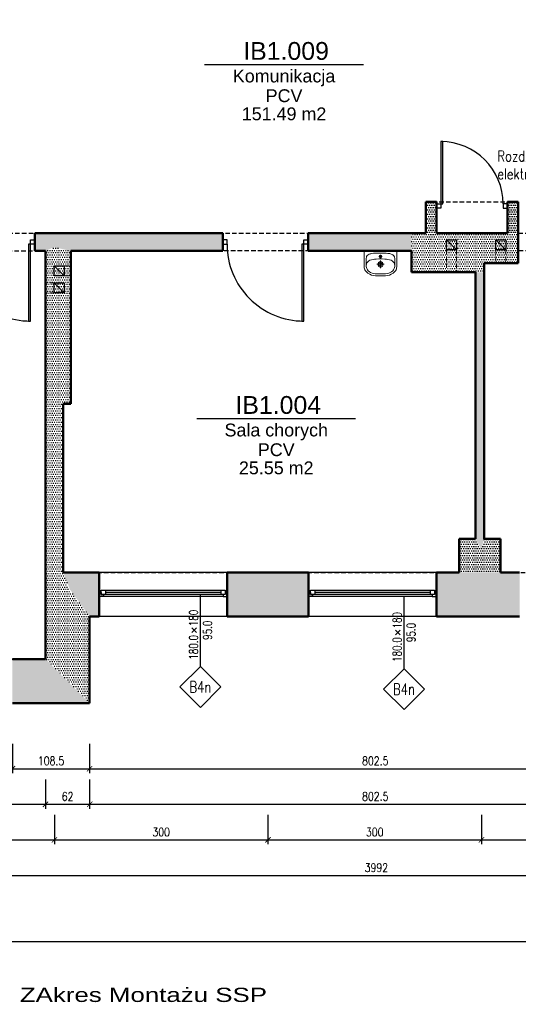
# Model space of a CAD drawing. Header units: millimetres. Extents: x 509 to 7952, y 243 to 5804.
# Tile 14 of 54: x 3156 to 3857, y 243 to 1627. Entities that reach past the tile are written whole.
import ezdxf
from ezdxf.enums import TextEntityAlignment as Align

# ---------------------------------------------------------------- set-up
doc = ezdxf.new("R2010")
doc.units = ezdxf.units.MM
doc.linetypes.add('HIDDEN', pattern=[9.525, 6.35, -3.175])
for name, color, linetype in [('OPISY', 3, 'Continuous'), ('WK-Drzwi', 9, 'Continuous'), ('WK-EtykOkna', 11, 'Continuous'), ('WK-EtykPow', 173, 'Continuous'), ('WK-Okna', 143, 'Continuous'), ('WK-Opisy', 143, 'Continuous'), ('WK-Wentylacja', 2, 'Continuous'), ('WK-Wymiary', 8, 'Continuous'), ('WK-Ściany', 7, 'Continuous'), ('WK-Ściany istniejące', 7, 'Continuous')]:
    doc.layers.add(name, color=color, linetype=linetype)
doc.layers.add('WK-INSTALACJE WODKAN', color=170, linetype='Continuous', lineweight=5)
doc.layers.add('WK-widok', color=8, linetype='Continuous', lineweight=0)
doc.layers.add('WK-Pomieszczenia', color=173, linetype='Continuous', plot=False)
doc.styles.add('Arial', font='micross.ttf', dxfattribs={"width": 0.9})
doc.styles.add('RomanS-Narrow', font='romans.shx', dxfattribs={"width": 0.8})
doc.styles.add('TAB_Simplex', font='simplex.shx', dxfattribs={"width": 0.8})
doc.dimstyles.new('AEC Dimension 1-50', dxfattribs={"dimtxt": 12, "dimasz": 0.075, "dimexe": 6.25, "dimexo": 0, "dimgap": 5, "dimtad": 1, "dimdec": 1, "dimrnd": 0.5, "dimzin": 9, "dimdsep": 46, "dimtxsty": 'RomanS-Narrow', "dimblk": 'ARCHTICK', "dimcen": 0.125, "dimdle": 3.125, "dimclrd": 8, "dimclre": 8, "dimclrt": 256, "dimadec": 1, "dimazin": 0, "dimtfac": 1, "dimtdec": 1, "dimtmove": 2, "dimatfit": 2, "dimfxl": 0, "dimtolj": 1, "dimtzin": 0, "dimarcsym": 0})
pattern_1 = [(360, (534.9164, 699.143), (1.5875, 3.175), [0, -3.175])]
pattern_2 = [(0, (534.9164, 699.143), (1.5875, 3.175), [0, -3.175])]

# ---------------------------------------------------------------- blocks, each defined once
blk = doc.blocks.new('J50a')
for p, q in [((20.9, 0), (-20.9, 0)), ((-23, -2.1), (-23, -21)), ((-20, -21), (-20, -10.2)), ((2.5, -7.7), (-2.5, -7.7)), ((0, -10.1), (0, -5.2)), ((0, -24), (0, -13.5)), ((20, -10.2), (20, -21)), ((23, -21), (23, -2.1)), ((-5.3, -18.7), (5.3, -18.7))]:
    blk.add_line(p, q)
at = {"flags": 128}
for points in [[(-20.9, 0, 0.056329), (-22.2, -0.1, 0.274623), (-22.8, -0.7, 0.078029), (-23, -2.1, 0.987626)], [(20.9, 0, -0.056329), (22.2, -0.1, -0.274623), (22.8, -0.7, -0.078029), (23, -2.1, -0.987626)], [(-20, -10.2, -0.104891), (-19.5, -7.9, -0.153237), (-17.1, -5.3, -0.096443), (-12.1, -3.6, -0.04719), (-3.1, -3), (-2.7, -3, 0.009116), (2.7, -3), (3.1, -3, -0.053543), (12.9, -3.7, -0.091574), (17.4, -5.5, -0.166964), (19.7, -8.4, -0.062926), (20, -10.2, -1.040135)], [(-23, -21, 0.111521), (-21.8, -26.3, 0.123014), (-17.6, -31.3, 0.141312), (-7.1, -34.8, 0.026087), (7.1, -34.8, 0.141312), (17.6, -31.3, 0.123014), (21.8, -26.3, 0.111521), (23, -21)]]:
    blk.add_lwpolyline(points, format="xyb", dxfattribs=at)
blk.add_lwpolyline([(13.8, -30.3, 0.212121), (19.3, -24.8, 0.157769), (19.7, -18.5, 0.270169), (14.8, -13, 0.074819), (6, -11.4), (6, -11.4), (2.2, -11.2), (-2.2, -11.2), (-6, -11.4), (-6, -11.4, 0.074819), (-14.8, -13, 0.270169), (-19.7, -18.5, 0.157769), (-19.3, -24.8, 0.212121), (-13.8, -30.3, 0.110292), (-5, -32), (0, -32), (5, -32, 0.110292)], format="xyb", close=True, dxfattribs=at)
for centre, radius in [((0, -7.7), 1.73), ((0, -18.7), 3.78), ((0, -18.7), 2.33)]:
    blk.add_circle(centre, radius)
blk = doc.blocks.new('WK_Pow_tag_01_50')
at = {"color": 0, "linetype": 'ByBlock'}
blk.add_line((-2.789, 0), (2.789, 0), dxfattribs=at)
at = {"color": 0, "linetype": 'ByBlock', "style": 'Arial'}
for tag, height, p in [('POWIERZCHNIE:NUMERAUTO', 0.625, (0.071, 0.482)), ('POWIERZCHNIE:NAZWA', 0.45, (0, -0.455)), ('POWIERZCHNIE_WYKOŃCZENIE:POSADZKA', 0.45, (0, -1.091)), ('POWIERZCHNIE_STYL:POWOBLICZ', 0.45, (0, -1.728))]:
    blk.add_attdef(tag, text='', height=height, dxfattribs=at).set_placement(p, align=Align.MIDDLE)
blk = doc.blocks.new('_ArchTick')
at = {"color": 0, "linetype": 'ByBlock', "const_width": 15}
blk.add_lwpolyline([(-50, -50), (50, 50)], dxfattribs=at)
blk = doc.blocks.new('*D815')
at = {"layer": 'Defpoints', "color": 0}
for p in [(3146, 609.1), (3254.4, 609.1), (3254.4, 574.1)]:
    blk.add_point(p, dxfattribs=at)
at = {"layer": 'WK-Wymiary', "color": 8, "linetype": 'Continuous', "lineweight": -2, "ltscale": 1.3}
for p, q in [((3146, 609.1), (3146, 567.9)), ((3254.4, 609.1), (3254.4, 567.9)), ((3142.9, 574.1), (3257.5, 574.1))]:
    blk.add_line(p, q, dxfattribs=at)
at = {"layer": 'WK-Wymiary', "color": 8, "linetype": 'ByBlock', "lineweight": -2, "xscale": 0.075, "yscale": 0.075, "zscale": 0.075, "rotation": 180}
blk.add_blockref('_ArchTick', (3146, 574.1), dxfattribs=at)
at = {"layer": 'WK-Wymiary', "color": 8, "linetype": 'ByBlock', "lineweight": -2, "xscale": 0.075, "yscale": 0.075, "zscale": 0.075}
blk.add_blockref('_ArchTick', (3254.4, 574.1), dxfattribs=at)
at = {"layer": 'WK-Wymiary', "lineweight": -3, "insert": (3200.2, 585.1), "char_height": 12, "attachment_point": 5, "style": 'RomanS-Narrow'}
blk.add_mtext('\\A1;\\A1;108.5', dxfattribs=at)
blk = doc.blocks.new('*D816')
at = {"layer": 'Defpoints', "color": 0}
for p in [(3254.4, 609.1), (4056.9, 609.1), (4056.9, 574.1)]:
    blk.add_point(p, dxfattribs=at)
at = {"layer": 'WK-Wymiary', "color": 8, "linetype": 'Continuous', "lineweight": -2, "ltscale": 1.3}
for p, q in [((3254.4, 609.1), (3254.4, 567.9)), ((4056.9, 609.1), (4056.9, 567.9)), ((3251.2, 574.1), (4060, 574.1))]:
    blk.add_line(p, q, dxfattribs=at)
at = {"layer": 'WK-Wymiary', "color": 8, "linetype": 'ByBlock', "lineweight": -2, "xscale": 0.075, "yscale": 0.075, "zscale": 0.075, "rotation": 180}
blk.add_blockref('_ArchTick', (3254.4, 574.1), dxfattribs=at)
at = {"layer": 'WK-Wymiary', "color": 8, "linetype": 'ByBlock', "lineweight": -2, "xscale": 0.075, "yscale": 0.075, "zscale": 0.075}
blk.add_blockref('_ArchTick', (4056.9, 574.1), dxfattribs=at)
at = {"layer": 'WK-Wymiary', "lineweight": -3, "insert": (3655.6, 585.1), "char_height": 12, "attachment_point": 5, "style": 'RomanS-Narrow'}
blk.add_mtext('\\A1;\\A1;802.5', dxfattribs=at)
blk = doc.blocks.new('*D835')
at = {"layer": 'Defpoints', "color": 0}
for p in [(2936.1, 559.1), (3192.4, 559.1), (3192.4, 524.1)]:
    blk.add_point(p, dxfattribs=at)
at = {"layer": 'WK-Wymiary', "color": 8, "linetype": 'Continuous', "lineweight": -2, "ltscale": 1.3}
for p, q in [((2936.1, 559.1), (2936.1, 517.9)), ((3192.4, 559.1), (3192.4, 517.9)), ((2933, 524.1), (3195.5, 524.1))]:
    blk.add_line(p, q, dxfattribs=at)
at = {"layer": 'WK-Wymiary', "color": 8, "linetype": 'ByBlock', "lineweight": -2, "xscale": 0.075, "yscale": 0.075, "zscale": 0.075, "rotation": 180}
blk.add_blockref('_ArchTick', (2936.1, 524.1), dxfattribs=at)
at = {"layer": 'WK-Wymiary', "color": 8, "linetype": 'ByBlock', "lineweight": -2, "xscale": 0.075, "yscale": 0.075, "zscale": 0.075}
blk.add_blockref('_ArchTick', (3192.4, 524.1), dxfattribs=at)
at = {"layer": 'WK-Wymiary', "lineweight": -3, "insert": (3064.2, 535.1), "char_height": 12, "attachment_point": 5, "style": 'RomanS-Narrow'}
blk.add_mtext('\\A1;\\A1;256.5', dxfattribs=at)
blk = doc.blocks.new('*D836')
at = {"layer": 'Defpoints', "color": 0}
for p in [(3192.4, 559.1), (3254.4, 559.1), (3254.4, 524.1)]:
    blk.add_point(p, dxfattribs=at)
at = {"layer": 'WK-Wymiary', "color": 8, "linetype": 'Continuous', "lineweight": -2, "ltscale": 1.3}
for p, q in [((3192.4, 559.1), (3192.4, 517.9)), ((3254.4, 559.1), (3254.4, 517.9)), ((3189.2, 524.1), (3257.5, 524.1))]:
    blk.add_line(p, q, dxfattribs=at)
at = {"layer": 'WK-Wymiary', "color": 8, "linetype": 'ByBlock', "lineweight": -2, "xscale": 0.075, "yscale": 0.075, "zscale": 0.075, "rotation": 180}
blk.add_blockref('_ArchTick', (3192.4, 524.1), dxfattribs=at)
at = {"layer": 'WK-Wymiary', "color": 8, "linetype": 'ByBlock', "lineweight": -2, "xscale": 0.075, "yscale": 0.075, "zscale": 0.075}
blk.add_blockref('_ArchTick', (3254.4, 524.1), dxfattribs=at)
at = {"layer": 'WK-Wymiary', "lineweight": -3, "insert": (3223.4, 535.1), "char_height": 12, "attachment_point": 5, "style": 'RomanS-Narrow'}
blk.add_mtext('\\A1;\\A1;62', dxfattribs=at)
blk = doc.blocks.new('*D837')
at = {"layer": 'Defpoints', "color": 0}
for p in [(3254.4, 559.1), (4056.9, 559.1), (4056.9, 524.1)]:
    blk.add_point(p, dxfattribs=at)
at = {"layer": 'WK-Wymiary', "color": 8, "linetype": 'Continuous', "lineweight": -2, "ltscale": 1.3}
for p, q in [((3254.4, 559.1), (3254.4, 517.9)), ((4056.9, 559.1), (4056.9, 517.9)), ((3251.2, 524.1), (4060, 524.1))]:
    blk.add_line(p, q, dxfattribs=at)
at = {"layer": 'WK-Wymiary', "color": 8, "linetype": 'ByBlock', "lineweight": -2, "xscale": 0.075, "yscale": 0.075, "zscale": 0.075, "rotation": 180}
blk.add_blockref('_ArchTick', (3254.4, 524.1), dxfattribs=at)
at = {"layer": 'WK-Wymiary', "color": 8, "linetype": 'ByBlock', "lineweight": -2, "xscale": 0.075, "yscale": 0.075, "zscale": 0.075}
blk.add_blockref('_ArchTick', (4056.9, 524.1), dxfattribs=at)
at = {"layer": 'WK-Wymiary', "lineweight": -3, "insert": (3655.6, 535.1), "char_height": 12, "attachment_point": 5, "style": 'RomanS-Narrow'}
blk.add_mtext('\\A1;\\A1;802.5', dxfattribs=at)
blk = doc.blocks.new('*D848')
at = {"layer": 'Defpoints', "color": 0}
for p in [(2910, 509.1), (3204.9, 509.1), (3204.9, 474.1)]:
    blk.add_point(p, dxfattribs=at)
at = {"layer": 'WK-Wymiary', "color": 8, "linetype": 'Continuous', "lineweight": -2, "ltscale": 1.3}
for p, q in [((2910, 509.1), (2910, 467.9)), ((3204.9, 509.1), (3204.9, 467.9)), ((2906.9, 474.1), (3208, 474.1))]:
    blk.add_line(p, q, dxfattribs=at)
at = {"layer": 'WK-Wymiary', "color": 8, "linetype": 'ByBlock', "lineweight": -2, "xscale": 0.075, "yscale": 0.075, "zscale": 0.075, "rotation": 180}
blk.add_blockref('_ArchTick', (2910, 474.1), dxfattribs=at)
at = {"layer": 'WK-Wymiary', "color": 8, "linetype": 'ByBlock', "lineweight": -2, "xscale": 0.075, "yscale": 0.075, "zscale": 0.075}
blk.add_blockref('_ArchTick', (3204.9, 474.1), dxfattribs=at)
at = {"layer": 'WK-Wymiary', "lineweight": -3, "insert": (3057.4, 485.1), "char_height": 12, "attachment_point": 5, "style": 'RomanS-Narrow'}
blk.add_mtext('\\A1;\\A1;295', dxfattribs=at)
blk = doc.blocks.new('*D849')
at = {"layer": 'Defpoints', "color": 0}
for p in [(3204.9, 509.1), (3504.9, 509.1), (3504.9, 474.1)]:
    blk.add_point(p, dxfattribs=at)
at = {"layer": 'WK-Wymiary', "color": 8, "linetype": 'Continuous', "lineweight": -2, "ltscale": 1.3}
for p, q in [((3204.9, 509.1), (3204.9, 467.9)), ((3504.9, 509.1), (3504.9, 467.9)), ((3201.7, 474.1), (3508, 474.1))]:
    blk.add_line(p, q, dxfattribs=at)
at = {"layer": 'WK-Wymiary', "color": 8, "linetype": 'ByBlock', "lineweight": -2, "xscale": 0.075, "yscale": 0.075, "zscale": 0.075, "rotation": 180}
blk.add_blockref('_ArchTick', (3204.9, 474.1), dxfattribs=at)
at = {"layer": 'WK-Wymiary', "color": 8, "linetype": 'ByBlock', "lineweight": -2, "xscale": 0.075, "yscale": 0.075, "zscale": 0.075}
blk.add_blockref('_ArchTick', (3504.9, 474.1), dxfattribs=at)
at = {"layer": 'WK-Wymiary', "lineweight": -3, "insert": (3354.9, 485.1), "char_height": 12, "attachment_point": 5, "style": 'RomanS-Narrow'}
blk.add_mtext('\\A1;\\A1;300', dxfattribs=at)
blk = doc.blocks.new('*D850')
at = {"layer": 'Defpoints', "color": 0}
for p in [(3504.9, 509.1), (3804.9, 509.1), (3804.9, 474.1)]:
    blk.add_point(p, dxfattribs=at)
at = {"layer": 'WK-Wymiary', "color": 8, "linetype": 'Continuous', "lineweight": -2, "ltscale": 1.3}
for p, q in [((3504.9, 509.1), (3504.9, 467.9)), ((3804.9, 509.1), (3804.9, 467.9)), ((3501.7, 474.1), (3808, 474.1))]:
    blk.add_line(p, q, dxfattribs=at)
at = {"layer": 'WK-Wymiary', "color": 8, "linetype": 'ByBlock', "lineweight": -2, "xscale": 0.075, "yscale": 0.075, "zscale": 0.075, "rotation": 180}
blk.add_blockref('_ArchTick', (3504.9, 474.1), dxfattribs=at)
at = {"layer": 'WK-Wymiary', "color": 8, "linetype": 'ByBlock', "lineweight": -2, "xscale": 0.075, "yscale": 0.075, "zscale": 0.075}
blk.add_blockref('_ArchTick', (3804.9, 474.1), dxfattribs=at)
at = {"layer": 'WK-Wymiary', "lineweight": -3, "insert": (3654.9, 485.1), "char_height": 12, "attachment_point": 5, "style": 'RomanS-Narrow'}
blk.add_mtext('\\A1;\\A1;300', dxfattribs=at)
blk = doc.blocks.new('*D851')
at = {"layer": 'Defpoints', "color": 0}
for p in [(3804.9, 509.1), (4106.4, 509.1), (4106.4, 474.1)]:
    blk.add_point(p, dxfattribs=at)
at = {"layer": 'WK-Wymiary', "color": 8, "linetype": 'Continuous', "lineweight": -2, "ltscale": 1.3}
for p, q in [((3804.9, 509.1), (3804.9, 467.9)), ((4106.4, 509.1), (4106.4, 467.9)), ((3801.7, 474.1), (4109.5, 474.1))]:
    blk.add_line(p, q, dxfattribs=at)
at = {"layer": 'WK-Wymiary', "color": 8, "linetype": 'ByBlock', "lineweight": -2, "xscale": 0.075, "yscale": 0.075, "zscale": 0.075, "rotation": 180}
blk.add_blockref('_ArchTick', (3804.9, 474.1), dxfattribs=at)
at = {"layer": 'WK-Wymiary', "color": 8, "linetype": 'ByBlock', "lineweight": -2, "xscale": 0.075, "yscale": 0.075, "zscale": 0.075}
blk.add_blockref('_ArchTick', (4106.4, 474.1), dxfattribs=at)
at = {"layer": 'WK-Wymiary', "lineweight": -3, "insert": (3955.6, 485.1), "char_height": 12, "attachment_point": 5, "style": 'RomanS-Narrow'}
blk.add_mtext('\\A1;\\A1;301.5', dxfattribs=at)
blk = doc.blocks.new('*D862')
at = {"layer": 'Defpoints', "color": 0}
for p in [(1661.3, 459.1), (5653.2, 459.1), (5653.2, 424.1)]:
    blk.add_point(p, dxfattribs=at)
at = {"layer": 'WK-Wymiary', "color": 8, "linetype": 'Continuous', "lineweight": -2, "ltscale": 1.3}
for p, q in [((1661.3, 459.1), (1661.3, 417.9)), ((5653.2, 459.1), (5653.2, 417.9)), ((1658.2, 424.1), (5656.3, 424.1))]:
    blk.add_line(p, q, dxfattribs=at)
at = {"layer": 'WK-Wymiary', "color": 8, "linetype": 'ByBlock', "lineweight": -2, "xscale": 0.075, "yscale": 0.075, "zscale": 0.075, "rotation": 180}
blk.add_blockref('_ArchTick', (1661.3, 424.1), dxfattribs=at)
at = {"layer": 'WK-Wymiary', "color": 8, "linetype": 'ByBlock', "lineweight": -2, "xscale": 0.075, "yscale": 0.075, "zscale": 0.075}
blk.add_blockref('_ArchTick', (5653.2, 424.1), dxfattribs=at)
at = {"layer": 'WK-Wymiary', "lineweight": -3, "insert": (3657.2, 435.1), "char_height": 12, "attachment_point": 5, "style": 'RomanS-Narrow'}
blk.add_mtext('\\A1;\\A1;3992', dxfattribs=at)
blk = doc.blocks.new('WK_WindowTag01_50_L')
for p, q in [((0, -2.543), (0, 0)), ((-0.296, -1.19), (-0.133, -1.353)), ((-0.133, -1.19), (-0.296, -1.353))]:
    blk.add_line(p, q)
blk.add_lwpolyline([(0, -2.543), (0.719, -3.262), (0, -3.981), (-0.719, -3.262)], close=True)
at = {"color": 0, "linetype": 'ByBlock', "lineweight": -2, "style": 'RomanS-Narrow', "width": 0.75}
blk.add_attdef('OKNA_OBIEKTY:WYSOKOŚĆ', text='', height=0.3, rotation=90, dxfattribs=at).set_placement((0, -1.131), align=Align.BOTTOM_LEFT)
blk.add_attdef('OKNA_OBIEKTY:PARAPET', text='', height=0.3, rotation=90, dxfattribs=at).set_placement((0.099, -1.271), align=Align.TOP_CENTER)
blk.add_attdef('OKNA_OBIEKTY:SZEROKOŚĆ', text='', height=0.3, rotation=90, dxfattribs=at).set_placement((0, -1.437), align=Align.BOTTOM_RIGHT)
at = {"color": 0, "linetype": 'ByBlock', "lineweight": -2, "style": 'RomanS-Narrow', "width": 0.75, "flags": 8}
blk.add_attdef('OKNA_OBIEKTY:SYMBOL', text='', height=0.4, dxfattribs=at).set_placement((0, -3.262), align=Align.MIDDLE)

msp = doc.modelspace()

# ---------------------------------------------------------------- hatches: boundary and pattern name
at = {"layer": 'WK-Ściany', "linetype": 'Continuous', "lineweight": -3}
h = msp.add_hatch(dxfattribs=at)
h.set_pattern_fill('DOTS', color=253, scale=2, style=0)
h.set_pattern_definition([(360, (534.9164, 699.143), (1.5875, 3.175), [0, -3.175])])
h.paths.add_polyline_path([(3726.55, 1326.56), (3731.55, 1309.48), (3741.55, 1326.56), (3741.55, 1358.56), (3726.55, 1370.56)], flags=0)
h = msp.add_hatch(dxfattribs=at)
h.set_pattern_fill('DOTS', color=253, scale=2, angle=360, style=0)
h.set_pattern_definition([(360, (534.9164, 699.143), (1.5875, 3.175), [0, -3.175])])
h.paths.add_polyline_path([(3726.55, 1370.56), (3741.55, 1358.56), (3741.55, 1370.56)], flags=0)
h.paths.add_polyline_path([(3841.26, 1370.56), (3841.26, 1358.56), (3841.55, 1358.56), (3856.55, 1370.56)], flags=0)
h = msp.add_hatch(dxfattribs=at)
h.set_pattern_fill('DOTS', color=253, scale=2, style=0)
h.set_pattern_definition([(360, (534.9164, 699.143), (1.5875, 3.175), [0, -3.175])])
h.paths.add_polyline_path([(3856.55, 1370.56), (3841.55, 1358.56), (3841.55, 1326.56), (3856.55, 1326.56), (3856.55, 1326.56)], flags=0)
h = msp.add_hatch(dxfattribs=at)
h.set_pattern_fill('DOTS', color=253, scale=2, style=0)
h.set_pattern_definition([(2e-14, (534.9164, 699.143), (1.5875, 3.175), [0, -3.175])])
h.paths.add_polyline_path([(2977.36, 1326.56), (2977.36, 1301.56), (3057.36, 1301.56), (3057.36, 1326.56)], flags=0)
h.paths.add_polyline_path([(3177.36, 1326.56), (3177.36, 1301.56), (3192.36, 1301.56), (3204.22, 1306.93), (3192.36, 1326.56)], flags=0)
h.paths.add_polyline_path([(3192.36, 1326.56), (3204.22, 1306.93), (3227.92, 1301.56), (3441.37, 1301.56), (3441.37, 1326.56)], flags=0)
h.paths.add_polyline_path([(3561.37, 1326.56), (3561.37, 1301.56), (3706.73, 1301.56), (3706.73, 1326.56)], flags=0)
h = msp.add_hatch(dxfattribs=at)
h.set_pattern_fill('DOTS', color=253, scale=2, style=0)
h.set_pattern_definition([(360, (534.9164, 699.143), (1.5875, 3.175), [0, -3.175])])
h.paths.add_polyline_path([(3706.73, 1326.56), (3706.73, 1301.56), (3706.73, 1271.56), (3796.5, 1271.56), (3808.39, 1271.56), (3808.39, 1277.46), (3808.39, 1284.31), (3808.39, 1326.56), (3741.55, 1326.56), (3731.55, 1309.48), (3726.55, 1326.56)], flags=0)
h = msp.add_hatch(dxfattribs=at)
h.set_pattern_fill('DOTS', color=253, scale=2, style=0)
h.set_pattern_definition(pattern_2)
h.paths.add_polyline_path([(3808.39, 1326.56), (3808.39, 1284.31), (3856.55, 1284.31), (3856.55, 1326.56), (3841.55, 1326.56)], flags=0)
h = msp.add_hatch(dxfattribs=at)
h.set_pattern_fill('DOTS', color=253, scale=2, style=0)
h.set_pattern_definition(pattern_1)
h.paths.add_polyline_path([(3192.36, 1086.91), (3217.36, 1086.91), (3227.92, 1086.91), (3227.92, 1301.56), (3204.22, 1306.93), (3192.36, 1301.56)], flags=0)
h = msp.add_hatch(dxfattribs=at)
h.set_pattern_fill('DOTS', color=253, scale=2, style=0)
h.set_pattern_definition([(360, (534.9164, 699.143), (1.5875, 3.175), [0, -3.175])])
h.paths.add_polyline_path([(3796.5, 896.88), (3804.5, 882.22), (3808.5, 896.88), (3808.5, 1277.46), (3808.39, 1277.46), (3808.39, 1271.56), (3796.5, 1271.56)], flags=0)
h = msp.add_hatch(dxfattribs=at)
h.set_pattern_fill('DOTS', color=253, scale=2, style=0)
h.set_pattern_definition(pattern_1)
h.paths.add_polyline_path([(3192.36, 849.89), (3226.53, 826.14), (3217.36, 849.89), (3217.36, 1086.91), (3192.36, 1086.91)], flags=0)
h = msp.add_hatch(dxfattribs=at)
h.set_pattern_fill('DOTS', color=253, scale=2, angle=360, style=0)
h.set_pattern_definition([(360, (534.9164, 699.143), (1.5875, 3.175), [0, -3.175])])
h.paths.add_polyline_path([(3773.5, 896.88), (3773.5, 849.89), (3831.5, 849.89), (3831.5, 896.88), (3808.5, 896.88), (3804.5, 882.22), (3796.5, 896.88)], flags=0)
h = msp.add_hatch(dxfattribs=at)
h.set_pattern_fill('DOTS', color=253, scale=2, style=0)
h.set_pattern_definition(pattern_1)
h.paths.add_polyline_path([(3192.36, 728.14), (3254.36, 666.14), (3254.36, 787.89), (3226.53, 826.14), (3192.36, 849.89)], flags=0)
h = msp.add_hatch(dxfattribs=at)
h.set_pattern_fill('DOTS', color=253, scale=2, style=0)
h.set_pattern_definition(pattern_2)
h.paths.add_polyline_path([(2023.28, 728.14), (1961.28, 666.14), (2071.22, 666.14), (2071.22, 728.14)], flags=0)
h.paths.add_polyline_path([(2251.22, 728.14), (2251.22, 666.14), (2366.9, 666.14), (2366.9, 728.14), (2337.9, 728.14), (2279.9, 728.14)], flags=0)
h.paths.add_polyline_path([(2546.9, 728.14), (2546.9, 666.14), (2663.34, 666.14), (2663.34, 728.14), (2632.17, 728.14), (2624.17, 708.48), (2620.17, 728.14)], flags=0)
h.paths.add_polyline_path([(2843.34, 728.14), (2843.34, 666.14), (2965.98, 666.14), (2965.98, 728.14), (2936.1, 728.14), (2897.44, 712.31), (2878.1, 728.14)], flags=0)
h.paths.add_polyline_path([(3145.98, 728.14), (3145.98, 666.14), (3254.36, 666.14), (3192.36, 728.14)], flags=0)
at = {"layer": 'WK-Ściany istniejące', "linetype": 'Continuous', "lineweight": -3}
h = msp.add_hatch(dxfattribs=at)
h.set_pattern_fill('DOTS', color=253, scale=2, style=0)
h.set_pattern_definition(pattern_2)
h.paths.add_polyline_path([(3217.36, 849.89), (3226.53, 826.14), (3254.36, 787.89), (3267.78, 787.89), (3267.78, 849.89)], flags=0)
h.paths.add_polyline_path([(3447.78, 849.89), (3447.78, 787.89), (3561.63, 787.89), (3561.63, 849.89)], flags=0)
h.paths.add_polyline_path([(3741.63, 849.89), (3741.63, 787.89), (3858.33, 787.89), (3858.33, 849.89), (3831.5, 849.89), (3773.5, 849.89)], flags=0)
h.paths.add_polyline_path([(4038.33, 849.89), (4038.33, 787.89), (4056.86, 787.89), (4118.86, 849.89)], flags=0)

# ---------------------------------------------------------------- linework, layer by layer
msp.add_lwpolyline([(5649.17, 4008.87), (5873.58, 3971.84), (5816.57, 330.7), (1541.54, 330.7), (1541.54, 2778.64), (4012.25, 2778.64), (4012.25, 3854.59), (4389.17, 3988.87), (5649.17, 4008.87)])
at = {"layer": 'WK-Drzwi', "color": 9, "linetype": 'Continuous', "lineweight": -3}
for points in [[(3747.55, 1367.56), (3750.55, 1367.56), (3750.55, 1455.27), (3747.55, 1455.27)], [(3747.55, 1361.56), (3741.55, 1361.56), (3741.55, 1367.56), (3747.55, 1367.56)], [(3835.26, 1361.56), (3841.26, 1361.56), (3841.26, 1367.56), (3835.26, 1367.56)], [(3171.36, 1317.06), (3177.36, 1317.06), (3177.36, 1311.06), (3171.36, 1311.06)], [(3447.37, 1317.06), (3441.37, 1317.06), (3441.37, 1311.06), (3447.37, 1311.06)], [(3555.37, 1317.06), (3561.37, 1317.06), (3561.37, 1311.06), (3555.37, 1311.06)], [(3171.36, 1311.06), (3168.36, 1311.06), (3168.36, 1203.06), (3171.36, 1203.06)], [(3555.37, 1311.06), (3552.37, 1311.06), (3552.37, 1203.06), (3555.37, 1203.06)]]:
    msp.add_lwpolyline(points, close=True, dxfattribs=at)
at = {"layer": 'WK-Drzwi', "color": 8, "linetype": 'Continuous', "lineweight": -3}
for centre, radius, start, end in [((3747.55, 1367.56), 87.71, 0, 90), ((3171.36, 1311.06), 108, 179.99962, 269.99962), ((3555.37, 1311.06), 108, 179.99962, 269.99962)]:
    msp.add_arc(centre, radius, start, end, dxfattribs=at)
at = {"layer": 'WK-Okna', "color": 143, "linetype": 'Continuous', "lineweight": -3}
for p, q in [((3447.78, 849.89), (3267.78, 849.89)), ((3741.63, 849.89), (3561.63, 849.89)), ((3276.78, 824.89), (3276.78, 818.89)), ((3438.78, 821.89), (3276.78, 821.89)), ((3438.78, 824.89), (3438.78, 818.89)), ((3570.63, 824.89), (3570.63, 818.89)), ((3732.63, 821.89), (3570.63, 821.89)), ((3732.63, 824.89), (3732.63, 818.89)), ((3441.78, 815.89), (3273.78, 815.89)), ((3735.63, 815.89), (3567.63, 815.89)), ((3447.78, 787.89), (3267.78, 787.89)), ((3741.63, 787.89), (3561.63, 787.89))]:
    msp.add_line(p, q, dxfattribs=at)
for points in [[(3273.78, 815.89), (3267.78, 815.89), (3267.78, 821.89), (3270.78, 821.89), (3270.78, 818.89), (3273.78, 818.89)], [(3444.78, 824.89), (3444.78, 818.89), (3270.78, 818.89), (3270.78, 824.89)], [(3441.78, 815.89), (3447.78, 815.89), (3447.78, 821.89), (3444.78, 821.89), (3444.78, 818.89), (3441.78, 818.89)], [(3567.63, 815.89), (3561.63, 815.89), (3561.63, 821.89), (3564.63, 821.89), (3564.63, 818.89), (3567.63, 818.89)], [(3738.63, 824.89), (3738.63, 818.89), (3564.63, 818.89), (3564.63, 824.89)], [(3735.63, 815.89), (3741.63, 815.89), (3741.63, 821.89), (3738.63, 821.89), (3738.63, 818.89), (3735.63, 818.89)]]:
    msp.add_lwpolyline(points, close=True, dxfattribs=at)
at = {"layer": 'WK-Pomieszczenia', "color": 173, "linetype": 'HIDDEN', "lineweight": -3}
for p, q in [((3726.55, 1326.56), (3726.55, 1370.56)), ((3726.55, 1370.56), (3856.55, 1370.56)), ((3856.55, 1370.56), (3856.55, 1326.56)), ((2968.79, 1326.56), (3726.55, 1326.56)), ((3856.55, 1326.56), (4703.03, 1326.56)), ((2977.36, 1301.56), (3192.36, 1301.56)), ((3192.36, 728.14), (3192.36, 1301.56)), ((3227.92, 1301.56), (3227.92, 1086.91)), ((3706.73, 1301.56), (3227.92, 1301.56)), ((3706.73, 1271.56), (3706.73, 1301.56)), ((4377.95, 1301.56), (3856.55, 1301.56)), ((3856.55, 1301.56), (3856.55, 1284.31)), ((3808.39, 1284.31), (3808.5, 896.88)), ((3856.55, 1284.31), (3808.39, 1284.31)), ((3796.5, 1271.56), (3706.73, 1271.56)), ((3796.5, 896.88), (3796.5, 1271.56)), ((3227.92, 1086.91), (3217.36, 1086.91)), ((3217.36, 1086.91), (3217.36, 849.89)), ((3773.5, 849.89), (3773.5, 896.88)), ((3773.5, 896.88), (3796.5, 896.88)), ((3808.5, 896.88), (3831.5, 896.88)), ((3831.5, 896.88), (3831.5, 849.89)), ((3217.36, 849.89), (3773.5, 849.89)), ((3831.5, 849.89), (4118.86, 849.89)), ((2936.1, 728.14), (3192.36, 728.14))]:
    msp.add_line(p, q, dxfattribs=at)
at = {"layer": 'WK-Wentylacja', "ltscale": 0.5}
for p, q in [((3755.62, 1317.09), (3769.62, 1303.09)), ((3824.97, 1317.09), (3838.97, 1303.09)), ((3204.65, 1280.68), (3218.65, 1266.68)), ((3204.65, 1256.73), (3218.65, 1242.73))]:
    msp.add_line(p, q, dxfattribs=at)
for points in [[(3755.62, 1317.09), (3769.62, 1317.09), (3769.62, 1303.09), (3755.62, 1303.09)], [(3824.97, 1317.09), (3838.97, 1317.09), (3838.97, 1303.09), (3824.97, 1303.09)], [(3204.65, 1280.68), (3218.65, 1280.68), (3218.65, 1266.68), (3204.65, 1266.68)], [(3204.65, 1256.73), (3218.65, 1256.73), (3218.65, 1242.73), (3204.65, 1242.73)]]:
    msp.add_lwpolyline(points, close=True, dxfattribs=at)
at = {"layer": 'WK-widok', "linetype": 'HIDDEN'}
for p, q in [((3755.62, 1303.09), (3755.62, 1271.56)), ((3769.62, 1303.09), (3769.62, 1271.56)), ((3824.97, 1303.09), (3824.97, 1284.31)), ((3838.97, 1303.09), (3838.97, 1284.31)), ((3218.65, 1280.68), (3227.92, 1280.68)), ((3218.65, 1266.68), (3227.92, 1266.68)), ((3204.65, 1256.73), (3192.36, 1256.73)), ((3204.65, 1242.73), (3192.36, 1242.73))]:
    msp.add_line(p, q, dxfattribs=at)
at = {"layer": 'WK-Ściany', "color": 7, "linetype": 'Continuous', "lineweight": 50}
for p, q in [((3726.55, 1370.56), (3726.55, 1326.56)), ((3741.55, 1370.56), (3726.55, 1370.56)), ((3741.55, 1358.56), (3741.55, 1370.56)), ((3841.26, 1370.56), (3841.26, 1358.56)), ((3856.55, 1370.56), (3841.26, 1370.56)), ((3856.55, 1326.56), (3856.55, 1370.56)), ((3741.55, 1326.56), (3741.55, 1358.56)), ((3841.26, 1358.56), (3841.55, 1358.56)), ((3841.55, 1358.56), (3841.55, 1326.56)), ((3177.36, 1326.56), (3441.37, 1326.56)), ((3177.36, 1326.56), (3177.36, 1301.56)), ((3441.37, 1301.56), (3441.37, 1326.56)), ((3561.37, 1326.56), (3561.37, 1301.56)), ((3706.73, 1326.56), (3561.37, 1326.56)), ((3726.55, 1326.56), (3706.73, 1326.56)), ((3808.39, 1326.56), (3741.55, 1326.56)), ((3841.55, 1326.56), (3808.39, 1326.56)), ((3856.55, 1284.31), (3856.55, 1326.56)), ((3856.55, 1326.56), (3856.55, 1326.56)), ((3177.36, 1301.56), (3192.36, 1301.56)), ((3192.36, 1301.56), (3192.36, 1086.91)), ((3227.92, 1301.56), (3441.37, 1301.56)), ((3227.92, 1086.91), (3227.92, 1301.56)), ((3561.37, 1301.56), (3706.73, 1301.56)), ((3706.73, 1301.56), (3706.73, 1271.56)), ((3808.39, 1277.46), (3808.39, 1284.31)), ((3808.39, 1284.31), (3856.55, 1284.31)), ((3808.5, 1277.46), (3808.39, 1277.46)), ((3808.5, 896.88), (3808.5, 1277.46)), ((3706.73, 1271.56), (3796.5, 1271.56)), ((3796.5, 1271.56), (3796.5, 896.88)), ((3192.36, 1086.91), (3192.36, 849.89)), ((3217.36, 849.89), (3217.36, 1086.91)), ((3217.36, 1086.91), (3227.92, 1086.91)), ((3773.5, 896.88), (3773.5, 849.89)), ((3796.5, 896.88), (3773.5, 896.88)), ((3831.5, 896.88), (3808.5, 896.88)), ((3831.5, 849.89), (3831.5, 896.88)), ((3192.36, 849.89), (3192.36, 728.14)), ((3254.36, 666.14), (3254.36, 787.89)), ((3192.36, 728.14), (3145.98, 728.14)), ((3145.98, 666.14), (3254.36, 666.14))]:
    msp.add_line(p, q, dxfattribs=at)
at = {"layer": 'WK-Ściany istniejące', "color": 7, "linetype": 'Continuous', "lineweight": 50}
for p, q in [((3267.78, 849.89), (3217.36, 849.89)), ((3267.78, 787.89), (3267.78, 849.89)), ((3447.78, 849.89), (3447.78, 787.89)), ((3561.63, 849.89), (3447.78, 849.89)), ((3561.63, 787.89), (3561.63, 849.89)), ((3741.63, 849.89), (3741.63, 787.89)), ((3773.5, 849.89), (3741.63, 849.89)), ((3858.33, 849.89), (3831.5, 849.89)), ((3254.36, 787.89), (3267.78, 787.89)), ((3447.78, 787.89), (3561.63, 787.89)), ((3741.63, 787.89), (3858.33, 787.89))]:
    msp.add_line(p, q, dxfattribs=at)

# ---------------------------------------------------------------- block references
at = {"layer": 'WK-EtykOkna', "color": 11, "linetype": 'Continuous', "lineweight": -3, "ltscale": 1.3}
ref = msp.add_blockref('WK_WindowTag01_50_L', (3409.99, 819.49), dxfattribs=dict(at, xscale=40, yscale=40, zscale=40))
ref.add_attrib('OKNA_OBIEKTY:SYMBOL', 'B4n', dxfattribs={"layer": '0', "color": 0, "linetype": 'ByBlock', "lineweight": -2, "height": 16, "style": 'RomanS-Narrow', "width": 0.75}).set_placement((3409.99, 689.01), align=Align.MIDDLE)
ref.add_attrib('OKNA_OBIEKTY:SZEROKOŚĆ', '180.0', dxfattribs={"layer": '0', "color": 0, "linetype": 'ByBlock', "lineweight": -2, "height": 12, "rotation": 90, "style": 'RomanS-Narrow', "width": 0.75}).set_placement((3409.99, 762.02), align=Align.BOTTOM_RIGHT)
ref.add_attrib('OKNA_OBIEKTY:WYSOKOŚĆ', '180', dxfattribs={"layer": '0', "color": 0, "linetype": 'ByBlock', "lineweight": -2, "height": 12, "rotation": 90, "style": 'RomanS-Narrow', "width": 0.75}).set_placement((3409.99, 774.25), align=Align.BOTTOM_LEFT)
ref.add_attrib('OKNA_OBIEKTY:PARAPET', '95.0', dxfattribs={"layer": '0', "color": 0, "linetype": 'ByBlock', "lineweight": -2, "height": 12, "rotation": 90, "style": 'RomanS-Narrow', "width": 0.75}).set_placement((3413.96, 768.63), align=Align.TOP_CENTER)
ref = msp.add_blockref('WK_WindowTag01_50_L', (3696, 816.32), dxfattribs=dict(at, xscale=40, yscale=40, zscale=40))
ref.add_attrib('OKNA_OBIEKTY:SYMBOL', 'B4n', dxfattribs={"layer": '0', "color": 0, "linetype": 'ByBlock', "lineweight": -2, "height": 16, "style": 'RomanS-Narrow', "width": 0.75}).set_placement((3696, 685.83), align=Align.MIDDLE)
ref.add_attrib('OKNA_OBIEKTY:SZEROKOŚĆ', '180.0', dxfattribs={"layer": '0', "color": 0, "linetype": 'ByBlock', "lineweight": -2, "height": 12, "rotation": 90, "style": 'RomanS-Narrow', "width": 0.75}).set_placement((3696, 758.85), align=Align.BOTTOM_RIGHT)
ref.add_attrib('OKNA_OBIEKTY:WYSOKOŚĆ', '180', dxfattribs={"layer": '0', "color": 0, "linetype": 'ByBlock', "lineweight": -2, "height": 12, "rotation": 90, "style": 'RomanS-Narrow', "width": 0.75}).set_placement((3696, 771.07), align=Align.BOTTOM_LEFT)
ref.add_attrib('OKNA_OBIEKTY:PARAPET', '95.0', dxfattribs={"layer": '0', "color": 0, "linetype": 'ByBlock', "lineweight": -2, "height": 12, "rotation": 90, "style": 'RomanS-Narrow', "width": 0.75}).set_placement((3699.97, 765.46), align=Align.TOP_CENTER)
at = {"layer": 'WK-EtykPow', "color": 173, "linetype": 'Continuous', "lineweight": -3, "ltscale": 1.3, "xscale": 40, "yscale": 40, "zscale": 40}
for p, values in [((3527.5, 1563.36), {'POWIERZCHNIE_WYKOŃCZENIE:POSADZKA': 'PCV', 'POWIERZCHNIE:NUMERAUTO': 'IB1.009', 'POWIERZCHNIE:NAZWA': 'Komunikacja', 'POWIERZCHNIE_STYL:POWOBLICZ': '151.49 m2'}), ((3516.53, 1065.93), {'POWIERZCHNIE_WYKOŃCZENIE:POSADZKA': 'PCV', 'POWIERZCHNIE:NUMERAUTO': 'IB1.004', 'POWIERZCHNIE:NAZWA': 'Sala chorych', 'POWIERZCHNIE_STYL:POWOBLICZ': '25.55 m2'})]:
    msp.add_blockref('WK_Pow_tag_01_50', p, dxfattribs=at).add_auto_attribs(values)
at = {"layer": 'WK-INSTALACJE WODKAN', "color": 170, "linetype": 'Continuous', "lineweight": 5}
msp.add_blockref('J50a', (3662.96, 1301.56), dxfattribs=at)

# ---------------------------------------------------------------- texts
at = {"layer": 'OPISY', "color": 3, "insert": (3156.35, 266.32), "char_height": 20, "width": 602.6891, "attachment_point": 1, "style": 'Arial'}
msp.add_mtext('{\\W1.3;ZAkres Montażu SSP}', dxfattribs=at)
at = {"layer": 'WK-Opisy', "insert": (3827.11, 1442.29), "char_height": 15, "width": 157.8453, "attachment_point": 1, "style": 'TAB_Simplex'}
msp.add_mtext('Rozdzielnia elektryczna', dxfattribs=at)

# ---------------------------------------------------------------- dimensions: what is measured, and where the dimension line sits
at = {"layer": 'WK-Wymiary', "color": 8, "linetype": 'Continuous', "lineweight": -3, "ltscale": 1.3}
for base, p1, p2, text, picture, middle in [((3254.36, 574.14), (3145.98, 609.14), (3254.36, 609.14), '\\A1;108.5', '*D815', (3200.17, 585.14)), ((4056.86, 574.14), (3254.36, 609.14), (4056.86, 609.14), '\\A1;802.5', '*D816', (3655.61, 585.14)), ((3192.36, 524.14), (2936.1, 559.14), (3192.36, 559.14), '\\A1;256.5', '*D835', (3064.23, 535.14)), ((3254.36, 524.14), (3192.36, 559.14), (3254.36, 559.14), '\\A1;62', '*D836', (3223.36, 535.14)), ((4056.86, 524.14), (3254.36, 559.14), (4056.86, 559.14), '\\A1;802.5', '*D837', (3655.61, 535.14)), ((3204.86, 474.14), (2910.03, 509.14), (3204.86, 509.14), '\\A1;295', '*D848', (3057.45, 485.14)), ((3504.86, 474.14), (3204.86, 509.14), (3504.86, 509.14), '\\A1;300', '*D849', (3354.86, 485.14)), ((3804.86, 474.14), (3504.86, 509.14), (3804.86, 509.14), '\\A1;300', '*D850', (3654.86, 485.14)), ((4106.36, 474.14), (3804.86, 509.14), (4106.36, 509.14), '\\A1;301.5', '*D851', (3955.61, 485.14)), ((5653.17, 424.14), (1661.3, 459.14), (5653.17, 459.14), '\\A1;3992', '*D862', (3657.24, 435.14))]:
    dim = msp.add_linear_dim(base=base, p1=p1, p2=p2, text=text, dimstyle='AEC Dimension 1-50', override={"dimclrd": 8, "dimclre": 8, "dimclrt": 256}, dxfattribs=at)
    dim.commit()
    dim.dimension.update_dxf_attribs({"geometry": picture, "text_midpoint": middle})

doc.saveas('drawing.dxf')
